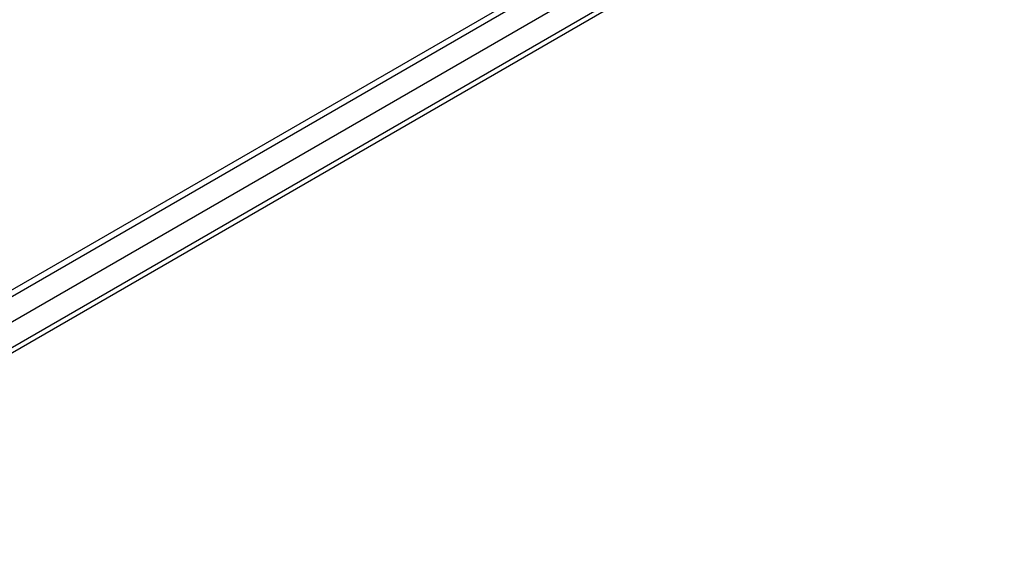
# Model space of a CAD drawing. Header units: millimetres. Extents: x 0 to 420, y 0 to 297.
# Tile 99 of 106: x 357.34 to 372.96, y 239.79 to 248.47. Entities that reach past the tile are written whole.
import ezdxf

# ---------------------------------------------------------------- set-up
doc = ezdxf.new("R2010")
doc.units = ezdxf.units.MM

msp = doc.modelspace()

# ---------------------------------------------------------------- linework, layer by layer
at = {"color": 7, "linetype": 'Continuous', "lineweight": 25}
for p, q in [((337.387, 232.741), (379.248, 256.907)), ((337.387, 232.639), (379.248, 256.805)), ((380.024, 256.846), (348.416, 238.6)), ((380.024, 256.438), (348.416, 238.192)), ((380.026, 256.355), (348.701, 238.272))]:
    msp.add_line(p, q, dxfattribs=at)

doc.saveas('drawing.dxf')
